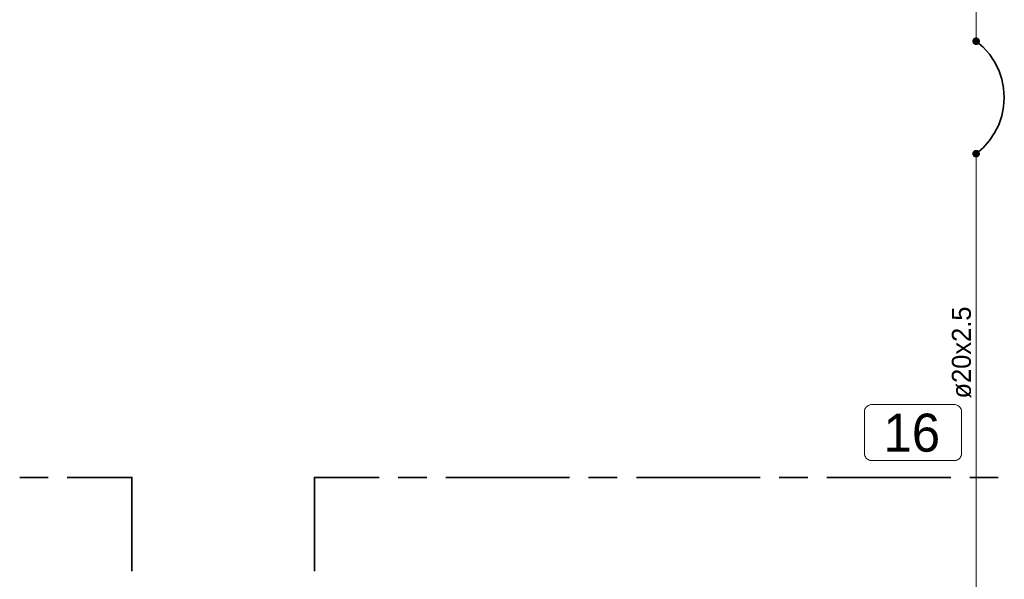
# Model space of a CAD drawing. Header units: millimetres. Extents: x 0 to 138, y 0 to 47.
# Tile 95 of 165: x 19.24 to 23.31, y 31.94 to 34.26. Entities that reach past the tile are written whole.
import ezdxf

# ---------------------------------------------------------------- set-up
doc = ezdxf.new("R2010")
doc.units = ezdxf.units.MM
for name, color, linetype in [('PDF_Geomertry', 7, 'Continuous'), ('PDF_Solid Fills', 7, 'Continuous'), ('PDF_Text', 7, 'Continuous')]:
    doc.layers.add(name, color=color, linetype=linetype)
doc.styles.add('PDF Arial', font='txt')

msp = doc.modelspace()

# ---------------------------------------------------------------- hatches: boundary and pattern name
at = {"layer": 'PDF_Solid Fills', "transparency": 33554559}
for points in [[(23.1965, 34.1665), (23.1812, 34.1707), (23.1821, 34.1729)], [(23.1965, 34.1665), (23.1812, 34.1688), (23.1812, 34.1707)], [(23.1965, 34.1665), (23.1812, 34.1665), (23.1812, 34.1688)], [(23.1965, 34.1665), (23.1812, 34.1646), (23.1812, 34.1665)], [(23.1965, 34.1665), (23.1812, 34.1624), (23.1812, 34.1646)], [(23.1965, 34.1665), (23.1821, 34.161), (23.1812, 34.1624)], [(23.1965, 34.1665), (23.1821, 34.1729), (23.1835, 34.1743)], [(23.1965, 34.1665), (23.1835, 34.159), (23.1821, 34.161)], [(23.1965, 34.1665), (23.1835, 34.1743), (23.184, 34.1763)], [(23.1965, 34.1665), (23.184, 34.1568), (23.1835, 34.159)], [(23.1965, 34.1665), (23.184, 34.1763), (23.1854, 34.1776)], [(23.1965, 34.1665), (23.1854, 34.1554), (23.184, 34.1568)], [(23.1965, 34.1665), (23.1854, 34.1776), (23.1868, 34.179)], [(23.1965, 34.1665), (23.1868, 34.154), (23.1854, 34.1554)], [(23.1965, 34.1665), (23.1868, 34.179), (23.189, 34.1804)], [(23.1965, 34.1665), (23.189, 34.1535), (23.1868, 34.154)], [(23.1965, 34.1665), (23.189, 34.1804), (23.191, 34.1813)], [(23.1965, 34.1665), (23.191, 34.1521), (23.189, 34.1535)], [(23.1965, 34.1665), (23.191, 34.1813), (23.1924, 34.1818)], [(23.1965, 34.1665), (23.1924, 34.1513), (23.191, 34.1521)], [(23.1965, 34.1665), (23.1924, 34.1818), (23.1946, 34.1826)], [(23.1965, 34.1665), (23.1946, 34.1513), (23.1924, 34.1513)], [(23.1965, 34.1665), (23.1946, 34.1826), (23.1965, 34.1826)], [(23.1965, 34.1665), (23.1965, 34.1513), (23.1946, 34.1513)], [(23.1965, 34.1665), (23.1987, 34.1826), (23.2007, 34.1818)], [(23.1965, 34.1665), (23.1965, 34.1826), (23.1987, 34.1826)], [(23.1965, 34.1665), (23.2007, 34.1818), (23.2029, 34.1813)], [(23.1965, 34.1665), (23.2029, 34.1813), (23.2049, 34.1804)], [(23.1965, 34.1665), (23.2049, 34.1804), (23.2063, 34.179)], [(23.1965, 34.1665), (23.2063, 34.179), (23.2076, 34.1776)], [(23.1965, 34.1665), (23.2076, 34.1776), (23.209, 34.1763)], [(23.1965, 34.1665), (23.209, 34.1763), (23.2104, 34.1743)], [(23.1965, 34.1665), (23.2104, 34.1743), (23.2113, 34.1729)], [(23.1965, 34.1665), (23.2113, 34.1729), (23.2118, 34.1707)], [(23.1965, 34.1665), (23.2118, 34.1707), (23.2126, 34.1688)], [(23.1965, 34.1665), (23.2126, 34.1688), (23.2126, 34.1665)], [(23.1965, 34.1665), (23.1987, 34.1513), (23.1965, 34.1513)], [(23.1965, 34.1665), (23.2007, 34.1513), (23.1987, 34.1513)], [(23.1965, 34.1665), (23.2029, 34.1521), (23.2007, 34.1513)], [(23.1965, 34.1665), (23.2049, 34.1535), (23.2029, 34.1521)], [(23.1965, 34.1665), (23.2063, 34.154), (23.2049, 34.1535)], [(23.1965, 34.1665), (23.2076, 34.1554), (23.2063, 34.154)], [(23.1965, 34.1665), (23.209, 34.1568), (23.2076, 34.1554)], [(23.1965, 34.1665), (23.2104, 34.159), (23.209, 34.1568)], [(23.1965, 34.1665), (23.2113, 34.161), (23.2104, 34.159)], [(23.1965, 34.1665), (23.2118, 34.1624), (23.2113, 34.161)], [(23.1965, 34.1665), (23.2126, 34.1646), (23.2118, 34.1624)], [(23.1965, 34.1665), (23.2126, 34.1665), (23.2126, 34.1646)], [(23.1965, 33.7013), (23.1812, 33.7054), (23.1821, 33.7076)], [(23.1965, 33.7013), (23.1812, 33.7035), (23.1812, 33.7054)], [(23.1965, 33.7013), (23.1812, 33.7013), (23.1812, 33.7035)], [(23.1965, 33.7013), (23.1812, 33.6993), (23.1812, 33.7013)], [(23.1965, 33.7013), (23.1812, 33.6971), (23.1812, 33.6993)], [(23.1965, 33.7013), (23.1821, 33.6957), (23.1812, 33.6971)], [(23.1965, 33.7013), (23.1821, 33.7076), (23.1835, 33.7096)], [(23.1965, 33.7013), (23.1835, 33.6938), (23.1821, 33.6957)], [(23.1965, 33.7013), (23.1835, 33.7096), (23.184, 33.711)], [(23.1965, 33.7013), (23.184, 33.6915), (23.1835, 33.6938)], [(23.1965, 33.7013), (23.184, 33.711), (23.1854, 33.7124)], [(23.1965, 33.7013), (23.1854, 33.6901), (23.184, 33.6915)], [(23.1965, 33.7013), (23.1854, 33.7124), (23.1868, 33.7138)], [(23.1965, 33.7013), (23.1868, 33.6887), (23.1854, 33.6901)], [(23.1965, 33.7013), (23.1868, 33.7138), (23.189, 33.7151)], [(23.1965, 33.7013), (23.189, 33.6882), (23.1868, 33.6887)], [(23.1965, 33.7013), (23.189, 33.7151), (23.191, 33.716)], [(23.1965, 33.7013), (23.191, 33.6868), (23.189, 33.6882)], [(23.1965, 33.7013), (23.191, 33.716), (23.1924, 33.7165)], [(23.1965, 33.7013), (23.1924, 33.686), (23.191, 33.6868)], [(23.1965, 33.7013), (23.1924, 33.7165), (23.1946, 33.7174)], [(23.1965, 33.7013), (23.1946, 33.686), (23.1924, 33.686)], [(23.1965, 33.7013), (23.1946, 33.7174), (23.1965, 33.7174)], [(23.1965, 33.7013), (23.1965, 33.686), (23.1946, 33.686)], [(23.1965, 33.7013), (23.1987, 33.7174), (23.2007, 33.7165)], [(23.1965, 33.7013), (23.1965, 33.7174), (23.1987, 33.7174)], [(23.1965, 33.7013), (23.2007, 33.7165), (23.2029, 33.716)], [(23.1965, 33.7013), (23.2029, 33.716), (23.2049, 33.7151)], [(23.1965, 33.7013), (23.2049, 33.7151), (23.2063, 33.7138)], [(23.1965, 33.7013), (23.2063, 33.7138), (23.2076, 33.7124)], [(23.1965, 33.7013), (23.2076, 33.7124), (23.209, 33.711)], [(23.1965, 33.7013), (23.209, 33.711), (23.2104, 33.7096)], [(23.1965, 33.7013), (23.2104, 33.7096), (23.2113, 33.7076)], [(23.1965, 33.7013), (23.2113, 33.7076), (23.2118, 33.7054)], [(23.1965, 33.7013), (23.2118, 33.7054), (23.2126, 33.7035)], [(23.1965, 33.7013), (23.2126, 33.7035), (23.2126, 33.7013)], [(23.1965, 33.7013), (23.1987, 33.686), (23.1965, 33.686)], [(23.1965, 33.7013), (23.2007, 33.686), (23.1987, 33.686)], [(23.1965, 33.7013), (23.2029, 33.6868), (23.2007, 33.686)], [(23.1965, 33.7013), (23.2049, 33.6882), (23.2029, 33.6868)], [(23.1965, 33.7013), (23.2063, 33.6887), (23.2049, 33.6882)], [(23.1965, 33.7013), (23.2076, 33.6901), (23.2063, 33.6887)], [(23.1965, 33.7013), (23.209, 33.6915), (23.2076, 33.6901)], [(23.1965, 33.7013), (23.2104, 33.6938), (23.209, 33.6915)], [(23.1965, 33.7013), (23.2113, 33.6957), (23.2104, 33.6938)], [(23.1965, 33.7013), (23.2118, 33.6971), (23.2113, 33.6957)], [(23.1965, 33.7013), (23.2126, 33.6993), (23.2118, 33.6971)], [(23.1965, 33.7013), (23.2126, 33.7013), (23.2126, 33.6993)]]:
    msp.add_hatch(color=256, dxfattribs=at).paths.add_polyline_path(points)

# ---------------------------------------------------------------- linework, layer by layer
at = {"layer": 'PDF_Geomertry', "lineweight": 15}
for points in [[(23.1965, 34.1665), (23.1965, 34.3304), (22.2349, 34.3304), (22.2349, 34.7485), (22.2349, 34.811)], [(23.1965, 31.504), (23.1965, 33.7013)]]:
    msp.add_lwpolyline(points, dxfattribs=at)
at = {"layer": 'PDF_Geomertry', "lineweight": 0}
for points in [[(23.189, 34.1665), (23.189, 34.166), (23.189, 34.1646), (23.1896, 34.1638), (23.1896, 34.1632), (23.1904, 34.1618), (23.191, 34.161), (23.1918, 34.1604), (23.1932, 34.1596), (23.1938, 34.1596), (23.1946, 34.159), (23.196, 34.159), (23.1965, 34.159), (23.1979, 34.159), (23.1987, 34.159), (23.2001, 34.1596), (23.2007, 34.1596), (23.2015, 34.1604), (23.2021, 34.161), (23.2029, 34.1618), (23.2035, 34.1632), (23.2043, 34.1638), (23.2043, 34.1646), (23.2043, 34.166), (23.2049, 34.1665), (23.2043, 34.1679), (23.2043, 34.1688), (23.2043, 34.1701), (23.2035, 34.1707), (23.2029, 34.1715), (23.2021, 34.1721), (23.2015, 34.1729), (23.2007, 34.1735), (23.2001, 34.1743), (23.1987, 34.1743), (23.1979, 34.1743), (23.1965, 34.1743), (23.196, 34.1743), (23.1946, 34.1743), (23.1938, 34.1743), (23.1932, 34.1735), (23.1918, 34.1729), (23.191, 34.1721), (23.1904, 34.1715), (23.1896, 34.1707), (23.1896, 34.1701), (23.189, 34.1688), (23.189, 34.1679), (23.189, 34.1665)], [(23.189, 33.7013), (23.189, 33.7007), (23.189, 33.6993), (23.1896, 33.6985), (23.1896, 33.6979), (23.1904, 33.6965), (23.191, 33.6957), (23.1918, 33.6951), (23.1932, 33.6943), (23.1938, 33.6943), (23.1946, 33.6938), (23.196, 33.6938), (23.1965, 33.6938), (23.1979, 33.6938), (23.1987, 33.6938), (23.2001, 33.6943), (23.2007, 33.6943), (23.2015, 33.6951), (23.2021, 33.6957), (23.2029, 33.6965), (23.2035, 33.6979), (23.2043, 33.6985), (23.2043, 33.6993), (23.2043, 33.7007), (23.2049, 33.7013), (23.2043, 33.7026), (23.2043, 33.7035), (23.2043, 33.7049), (23.2035, 33.7054), (23.2029, 33.7063), (23.2021, 33.7068), (23.2015, 33.7076), (23.2007, 33.7082), (23.2001, 33.709), (23.1987, 33.709), (23.1979, 33.709), (23.1965, 33.7096), (23.196, 33.709), (23.1946, 33.709), (23.1938, 33.709), (23.1932, 33.7082), (23.1918, 33.7076), (23.191, 33.7068), (23.1904, 33.7063), (23.1896, 33.7054), (23.1896, 33.7049), (23.189, 33.7035), (23.189, 33.7026), (23.189, 33.7013)]]:
    msp.add_lwpolyline(points, close=True, dxfattribs=at)
at = {"layer": 'PDF_Geomertry', "lineweight": 35}
for points in [[(23.1965, 33.7013), (23.2257, 33.7263), (23.2515, 33.7554), (23.2729, 33.7874), (23.2904, 33.8215), (23.3029, 33.8582), (23.3104, 33.8957), (23.3132, 33.934), (23.3104, 33.9729), (23.3029, 34.0104), (23.2904, 34.0465), (23.2729, 34.0813), (23.2515, 34.1132), (23.2257, 34.1415), (23.1965, 34.1665)], [(19.2437, 32.3624), (19.3618, 32.3624)], [(19.4404, 32.3624), (19.7076, 32.3624), (19.7076, 31.9749)], [(20.4618, 31.9749), (20.4618, 32.3624), (20.7293, 32.3624)], [(20.8076, 32.3624), (20.9265, 32.3624)], [(21.0049, 32.3624), (21.5168, 32.3624)], [(21.5951, 32.3624), (21.7132, 32.3624)], [(21.7924, 32.3624), (22.3043, 32.3624)], [(22.3826, 32.3624), (22.5007, 32.3624)], [(22.5799, 32.3624), (23.0918, 32.3624)], [(23.1701, 32.3624), (23.2882, 32.3624)]]:
    msp.add_lwpolyline(points, dxfattribs=at)
at = {"layer": 'PDF_Geomertry', "lineweight": 9}
msp.add_lwpolyline([(23.1057, 32.6646), (23.1099, 32.6638), (23.114, 32.6632), (23.1174, 32.6618), (23.1215, 32.6596), (23.1251, 32.6576), (23.1279, 32.6549), (23.1307, 32.6521), (23.1326, 32.6485), (23.1349, 32.6451), (23.1363, 32.641), (23.1368, 32.6368), (23.1368, 32.6326), (23.1368, 32.4632), (23.1368, 32.459), (23.1363, 32.4549), (23.1349, 32.4513), (23.1326, 32.4471), (23.1307, 32.4438), (23.1279, 32.441), (23.1251, 32.4382), (23.1215, 32.436), (23.1174, 32.434), (23.114, 32.4326), (23.1099, 32.4318), (23.1057, 32.4318), (22.766, 32.4318), (22.7618, 32.4318), (22.7576, 32.4326), (22.7543, 32.434), (22.7501, 32.436), (22.7474, 32.4382), (22.7437, 32.441), (22.741, 32.4438), (22.739, 32.4471), (22.7368, 32.4513), (22.7354, 32.4549), (22.7349, 32.459), (22.7349, 32.4632), (22.7349, 32.6326), (22.7349, 32.6368), (22.7354, 32.641), (22.7368, 32.6451), (22.739, 32.6485), (22.741, 32.6521), (22.7437, 32.6549), (22.7474, 32.6576), (22.7501, 32.6596), (22.7543, 32.6618), (22.7576, 32.6632), (22.7618, 32.6638), (22.766, 32.6646), (23.1057, 32.6646)], close=True, dxfattribs=at)

# ---------------------------------------------------------------- texts
at = {"layer": 'PDF_Text', "insert": (23.1772, 32.6887), "char_height": 0.07874, "attachment_point": 7, "rotation": 90, "style": 'PDF Arial'}
msp.add_mtext('ø20x2.5', dxfattribs=at)
at = {"layer": 'PDF_Text', "insert": (22.814, 32.4666), "char_height": 0.15728, "attachment_point": 7, "style": 'PDF Arial'}
msp.add_mtext('16', dxfattribs=at)

doc.saveas('drawing.dxf')
